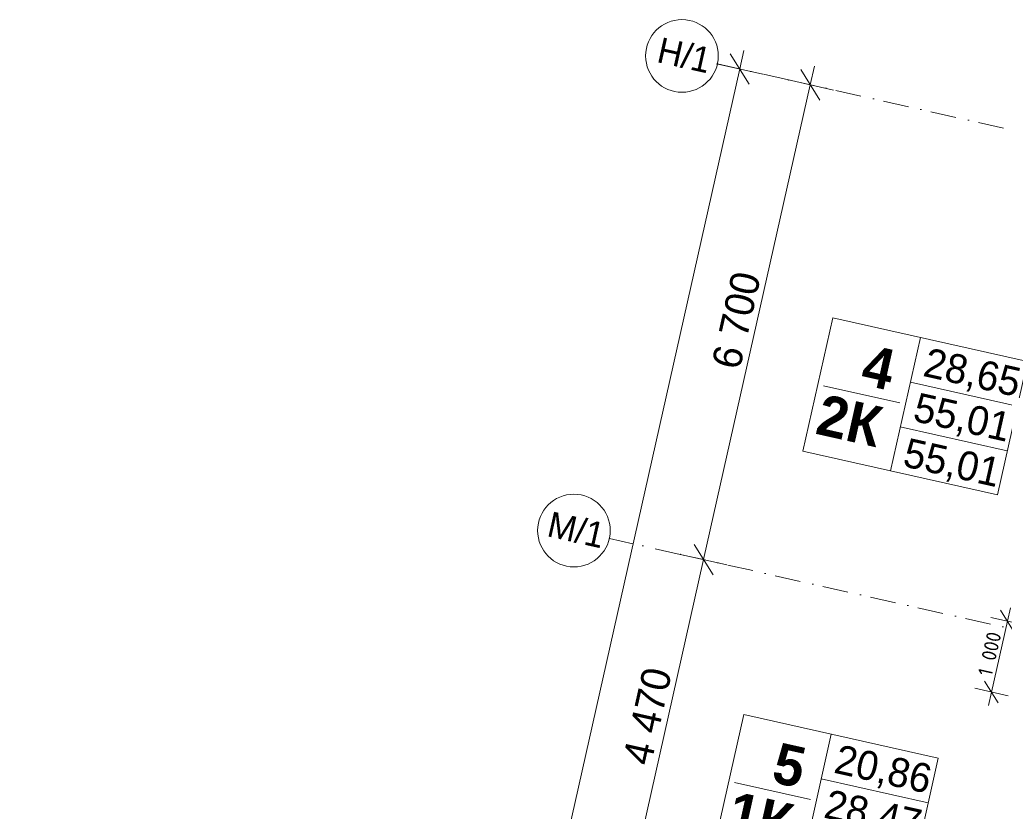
# Model space of a CAD drawing. Header units: millimetres. Extents: x -7213913 to -6930487, y 6129472 to 6354980.
# Tile 164 of 256: x -7212956 to -7199406, y 6194739 to 6205638. Entities that reach past the tile are written whole.
import ezdxf
from ezdxf.enums import TextEntityAlignment as Align

# ---------------------------------------------------------------- set-up
doc = ezdxf.new("R2010")
doc.units = ezdxf.units.MM
doc.header["$MEASUREMENT"] = 0
doc.linetypes.add('Штрихпунктирная', pattern=[670.277762, 352.777767, -176.388884, 0, -141.111112])
for name, color, linetype in [('S - квартира_маркер.АР', 7, 'Continuous'), ('АР-Чертеж-Оси_Осевые размеры.АР', 7, 'Continuous'), ('АР-Чертеж-Размеры.АР', 7, 'Continuous')]:
    doc.layers.add(name, color=color, linetype=linetype)
for name, color, linetype, lineweight in [('S - квартира_маркер.АР_Ном._пера__1', 7, 'Continuous', 0), ('АР-Чертеж-Оси_Осевые размеры.АР_Ном._пера__1', 7, 'Continuous', 0), ('АР-Чертеж-Оси_Осевые размеры.АР_Ном._пера__120', 7, 'Continuous', 0), ('АР-Чертеж-Размеры.АР_Ном._пера__1', 7, 'Continuous', 0)]:
    doc.layers.add(name, color=color, linetype=linetype, lineweight=lineweight)
doc.styles.add('РЎР“Р•РќР•Р\xa0Р\x98Р\xa0_РЎРўР\x98Р›Р¬_3', font='GOST_Common.ttf')
doc.styles.add('РЎР“Р•РќР•Р\xa0Р\x98Р\xa0_РЎРўР\x98Р›Р¬_5', font='GOTHIC.TTF')
doc.styles.add('РЎР“Р•РќР•Р\xa0Р\x98Р\xa0_РЎРўР\x98Р›Р¬_6', font='GOTHICB.TTF')
doc.dimstyles.new('СГЕНЕРИР_СТИЛЬ__1', dxfattribs={"dimtxt": 400, "dimasz": 332.5, "dimexe": 0.18, "dimexo": 0.0625, "dimgap": 0, "dimtad": 1, "dimdec": 0, "dimzin": 0, "dimdsep": 46, "dimtxsty": 'РЎР“Р•РќР•Р\xa0Р\x98Р\xa0_РЎРўР\x98Р›Р¬_5', "dimblk": 'ARROWHEAD_6', "dimblk1": 'ARROWHEAD_6', "dimblk2": 'ARROWHEAD_6', "dimcen": 0.09, "dimse1": 1, "dimse2": 1, "dimclrd": 7, "dimclre": 7, "dimclrt": 7, "dimazin": 0, "dimtfac": 1, "dimtdec": 4, "dimtmove": 0, "dimatfit": 3, "dimfxl": 1, "dimtolj": 1, "dimtzin": 0, "dimarcsym": 0})
doc.dimstyles.new('СГЕНЕРИР_СТИЛЬ__2', dxfattribs={"dimtxt": 400, "dimasz": 332.5, "dimexe": 0.18, "dimexo": 0.0625, "dimgap": 0, "dimtad": 1, "dimdec": 0, "dimzin": 0, "dimdsep": 46, "dimtxsty": 'РЎР“Р•РќР•Р\xa0Р\x98Р\xa0_РЎРўР\x98Р›Р¬_5', "dimblk": 'ARROWHEAD_6', "dimblk1": 'ARROWHEAD_6', "dimblk2": 'ARROWHEAD_6', "dimcen": 0.09, "dimse1": 1, "dimse2": 1, "dimclrd": 7, "dimclre": 7, "dimclrt": 7, "dimazin": 0, "dimtfac": 1, "dimtdec": 4, "dimtmove": 2, "dimatfit": 3, "dimfxl": 1, "dimtolj": 1, "dimtzin": 0, "dimarcsym": 0})
doc.dimstyles.new('СГЕНЕРИР_СТИЛЬ__5', dxfattribs={"dimtxt": 200, "dimasz": 237.5, "dimexe": 0.18, "dimexo": 0.0625, "dimgap": 0, "dimtad": 1, "dimdec": 0, "dimzin": 0, "dimdsep": 46, "dimtxsty": 'РЎР“Р•РќР•Р\xa0Р\x98Р\xa0_РЎРўР\x98Р›Р¬_3', "dimblk": 'ARROWHEAD_6', "dimblk1": 'ARROWHEAD_6', "dimblk2": 'ARROWHEAD_6', "dimcen": 0.09, "dimse1": 1, "dimse2": 1, "dimclrd": 7, "dimclre": 7, "dimclrt": 7, "dimazin": 0, "dimtfac": 1, "dimtdec": 4, "dimtmove": 0, "dimatfit": 3, "dimfxl": 1, "dimtolj": 1, "dimtzin": 0, "dimarcsym": 0})

# ---------------------------------------------------------------- blocks, each defined once
blk = doc.blocks.new('labelLabPP_FlatE34FrameRed3d[140]_1', base_point=(-7203041, 6195491))
at = {"layer": 'S - квартира_маркер.АР_Ном._пера__1', "color": 7, "linetype": 'Continuous', "lineweight": 0}
for p, q in [((-7202992, 6196071), (-7203404, 6194236)), ((-7202992, 6196071), (-7200316, 6195471)), ((-7201788, 6195801), (-7202200, 6193966)), ((-7200316, 6195471), (-7200729, 6193635)), ((-7203120, 6195136), (-7202072, 6194901)), ((-7201926, 6195186), (-7200454, 6194856)), ((-7202064, 6194571), (-7200593, 6194241)), ((-7203404, 6194236), (-7200729, 6193635))]:
    blk.add_line(p, q, dxfattribs=at)
at = {"layer": 'S - квартира_маркер.АР_Ном._пера__1', "color": 7, "lineweight": 0}
for tag, height, style, p in [('TS_FLATNUMBER', 560, 'РЎР“Р•РќР•Р\xa0Р\x98Р\xa0_РЎРўР\x98Р›Р¬_6', (-7201958, 6195283)), ('TS_POSTFIXNUMROOMS', 560, 'РЎР“Р•РќР•Р\xa0Р\x98Р\xa0_РЎРўР\x98Р›Р¬_6', (-7202133, 6194509)), ('TS_LIVING_ROOM_AREA', 400, 'РЎР“Р•РќР•Р\xa0Р\x98Р\xa0_РЎРўР\x98Р›Р¬_5', (-7200418, 6195176)), ('TS_WITHOUTBALK', 400, 'РЎР“Р•РќР•Р\xa0Р\x98Р\xa0_РЎРўР\x98Р›Р¬_5', (-7200557, 6194558)), ('TS_ALLSQUARE', 400, 'РЎР“Р•РќР•Р\xa0Р\x98Р\xa0_РЎРўР\x98Р›Р¬_5', (-7200697, 6193934))]:
    blk.add_attdef(tag, text='', height=height, rotation=347.3417, dxfattribs=dict(at, style=style)).set_placement(p, align=Align.MIDDLE_RIGHT)
blk = doc.blocks.new('labelLabPP_FlatE34FrameRed3d[141]_1', base_point=(-7201814, 6200953))
at = {"layer": 'S - квартира_маркер.АР_Ном._пера__1', "color": 7, "linetype": 'Continuous', "lineweight": 0}
for p, q in [((-7201765, 6201534), (-7202178, 6199698)), ((-7201765, 6201534), (-7199090, 6200933)), ((-7200561, 6201263), (-7200973, 6199428)), ((-7199090, 6200933), (-7199502, 6199097)), ((-7201893, 6200598), (-7200845, 6200363)), ((-7200699, 6200648), (-7199228, 6200318)), ((-7200837, 6200033), (-7199366, 6199703)), ((-7202178, 6199698), (-7199502, 6199097))]:
    blk.add_line(p, q, dxfattribs=at)
at = {"layer": 'S - квартира_маркер.АР_Ном._пера__1', "color": 7, "lineweight": 0}
for tag, height, style, p in [('TS_FLATNUMBER', 560, 'РЎР“Р•РќР•Р\xa0Р\x98Р\xa0_РЎРўР\x98Р›Р¬_6', (-7200731, 6200759)), ('TS_POSTFIXNUMROOMS', 560, 'РЎР“Р•РќР•Р\xa0Р\x98Р\xa0_РЎРўР\x98Р›Р¬_6', (-7200907, 6199978)), ('TS_LIVING_ROOM_AREA', 400, 'РЎР“Р•РќР•Р\xa0Р\x98Р\xa0_РЎРўР\x98Р›Р¬_5', (-7199191, 6200638)), ('TS_WITHOUTBALK', 400, 'РЎР“Р•РќР•Р\xa0Р\x98Р\xa0_РЎРўР\x98Р›Р¬_5', (-7199330, 6200020)), ('TS_ALLSQUARE', 400, 'РЎР“Р•РќР•Р\xa0Р\x98Р\xa0_РЎРўР\x98Р›Р¬_5', (-7199470, 6199396))]:
    blk.add_attdef(tag, text='', height=height, rotation=347.3417, dxfattribs=dict(at, style=style)).set_placement(p, align=Align.MIDDLE_RIGHT)
blk = doc.blocks.new('*D874', base_point=(-6566190, 6562678))
at = {"layer": 'АР-Чертеж-Оси_Осевые размеры.АР_Ном._пера__1', "color": 7, "linetype": 'Continuous', "lineweight": 0, "transparency": 16777216}
for p, q in [((-7204523, 6193843), (-7203544, 6198204)), ((-7204656, 6194052), (-7204391, 6193634)), ((-7204203, 6193771), (-7204844, 6193915)), ((-7205367, 6190087), (-7204523, 6193843)), ((-7205499, 6190296), (-7205235, 6189877))]:
    blk.add_line(p, q, dxfattribs=at)
at = {"layer": 'АР-Чертеж-Оси_Осевые размеры.АР_Ном._пера__1', "color": 7, "lineweight": 0, "transparency": 16777216, "insert": (-7205178, 6191295), "char_height": 400, "attachment_point": 7, "rotation": 77.3417, "style": 'РЎР“Р•РќР•Р\xa0Р\x98Р\xa0_РЎРўР\x98Р›Р¬_5'}
blk.add_mtext('\\A1;{\\pql;\\fCentury Gothic|b0|i0|c204|p0;\\W1.000000;3\xa0850}', dxfattribs=at)
blk = doc.blocks.new('ARROWHEAD_6')
at = {"color": 0, "linetype": 'Continuous', "lineweight": 0}
for p, q in [((-0.5, -0.5), (0.5, 0.5)), ((0, 0), (-1, 0))]:
    blk.add_line(p, q, dxfattribs=at)
blk = doc.blocks.new('*D875', base_point=(-6566190, 6562678))
at = {"layer": 'АР-Чертеж-Оси_Осевые размеры.АР_Ном._пера__1', "color": 7, "linetype": 'Continuous', "lineweight": 0, "transparency": 16777216}
for p, q in [((-7203544, 6198204), (-7202076, 6204741)), ((-7203676, 6198413), (-7203411, 6197995)), ((-7203224, 6198132), (-7203864, 6198276)), ((-7204523, 6193843), (-7203544, 6198204)), ((-7204656, 6194052), (-7204391, 6193634))]:
    blk.add_line(p, q, dxfattribs=at)
at = {"layer": 'АР-Чертеж-Оси_Осевые размеры.АР_Ном._пера__1', "color": 7, "lineweight": 0, "transparency": 16777216, "insert": (-7204266, 6195353), "char_height": 400, "attachment_point": 7, "rotation": 77.3417, "style": 'РЎР“Р•РќР•Р\xa0Р\x98Р\xa0_РЎРўР\x98Р›Р¬_5'}
blk.add_mtext('\\A1;{\\pql;\\fCentury Gothic|b0|i0|c204|p0;\\W1.000000;4\xa0470}', dxfattribs=at)
blk = doc.blocks.new('*D876', base_point=(-6566190, 6562678))
at = {"layer": 'АР-Чертеж-Оси_Осевые размеры.АР_Ном._пера__1', "color": 7, "linetype": 'Continuous', "lineweight": 0, "transparency": 16777216}
for p, q in [((-7202076, 6204741), (-7202018, 6204998)), ((-7201943, 6204532), (-7202208, 6204950)), ((-7203544, 6198204), (-7202076, 6204741)), ((-7201756, 6204669), (-7202396, 6204813)), ((-7203676, 6198413), (-7203411, 6197995))]:
    blk.add_line(p, q, dxfattribs=at)
at = {"layer": 'АР-Чертеж-Оси_Осевые размеры.АР_Ном._пера__1', "color": 7, "lineweight": 0, "transparency": 16777216, "insert": (-7203042, 6200803), "char_height": 400, "attachment_point": 7, "rotation": 77.3417, "style": 'РЎР“Р•РќР•Р\xa0Р\x98Р\xa0_РЎРўР\x98Р›Р¬_5'}
blk.add_mtext('\\A1;{\\pql;\\fCentury Gothic|b0|i0|c204|p0;\\W1.000000;6\xa0700}', dxfattribs=at)
blk = doc.blocks.new('*D877', base_point=(-6566190, 6562678))
at = {"layer": 'АР-Чертеж-Оси_Осевые размеры.АР_Ном._пера__1', "color": 7, "linetype": 'Continuous', "lineweight": 0, "transparency": 16777216}
for p, q in [((-7202915, 6204750), (-7203179, 6205169)), ((-7202989, 6205216), (-7203047, 6204960)), ((-7203367, 6205031), (-7202727, 6204888)), ((-7203047, 6204960), (-7212636, 6162263)), ((-7212769, 6162472), (-7212504, 6162054)), ((-7212956, 6162335), (-7212316, 6162191)), ((-7212636, 6162263), (-7212694, 6162007))]:
    blk.add_line(p, q, dxfattribs=at)
at = {"layer": 'АР-Чертеж-Оси_Осевые размеры.АР_Ном._пера__1', "color": 7, "lineweight": 0, "transparency": 16777216, "insert": (-7207709, 6184565), "char_height": 400, "attachment_point": 7, "rotation": 77.3417, "style": 'РЎР“Р•РќР•Р\xa0Р\x98Р\xa0_РЎРўР\x98Р›Р¬_5'}
blk.add_mtext('\\A1;{\\pql;\\fCentury Gothic|b0|i0|c204|p0;\\W1.000000;43\xa0760}', dxfattribs=at)
blk = doc.blocks.new('*D920', base_point=(-6566190, 6562678))
at = {"layer": 'АР-Чертеж-Размеры.АР_Ном._пера__1', "color": 7, "linetype": 'Continuous', "lineweight": 0, "transparency": 16777216}
for p, q in [((-7199363, 6197357), (-7199322, 6197540)), ((-7199134, 6197306), (-7199592, 6197409)), ((-7199268, 6197208), (-7199457, 6197507)), ((-7199582, 6196381), (-7199363, 6197357)), ((-7199677, 6196531), (-7199488, 6196232)), ((-7199353, 6196330), (-7199811, 6196433)), ((-7199623, 6196198), (-7199582, 6196381))]:
    blk.add_line(p, q, dxfattribs=at)
at = {"layer": 'АР-Чертеж-Размеры.АР_Ном._пера__1', "color": 7, "lineweight": 0, "transparency": 16777216, "insert": (-7199577, 6196588), "char_height": 200, "attachment_point": 7, "rotation": 77.3417, "style": 'РЎР“Р•РќР•Р\xa0Р\x98Р\xa0_РЎРўР\x98Р›Р¬_3'}
blk.add_mtext('\\A1;{\\pql;\\fGOST Common|b0|i0|c204|p0;\\W1.000000;1\xa0000}', dxfattribs=at)
blk = doc.blocks.new('Стандартный Маркер Сетки[161]_1', base_point=(-7203354, 6205028))
at = {"layer": 'АР-Чертеж-Оси_Осевые размеры.АР_Ном._пера__120', "color": 7, "linetype": 'Штрихпунктирная', "lineweight": 0}
for q in [(-7203354, 6205028), (-7178259, 6199392)]:
    blk.add_line((-7202378, 6204809), q, dxfattribs=at)
at = {"layer": 'АР-Чертеж-Оси_Осевые размеры.АР_Ном._пера__120', "color": 7, "linetype": 'Continuous', "lineweight": 0}
blk.add_circle((-7203842, 6205138), 500, dxfattribs=at)
at = {"layer": 'АР-Чертеж-Оси_Осевые размеры.АР_Ном._пера__120', "color": 7, "linetype": 'Штрихпунктирная', "lineweight": 0}
blk.add_point((-7202378, 6204809), dxfattribs=at)
blk.add_point((-7202378, 6204809), dxfattribs=at)
at = {"layer": 'АР-Чертеж-Оси_Осевые размеры.АР_Ном._пера__120', "color": 7, "lineweight": 0, "style": 'РЎР“Р•РќР•Р\xa0Р\x98Р\xa0_РЎРўР\x98Р›Р¬_5'}
blk.add_attdef('AC_MarkerText_1', text='', height=350, rotation=347.3417, dxfattribs=at).set_placement((-7203772, 6205319), align=Align.TOP_CENTER)
blk = doc.blocks.new('Стандартный Маркер Сетки[162]_1', base_point=(-7204842, 6198496))
at = {"layer": 'АР-Чертеж-Оси_Осевые размеры.АР_Ном._пера__120', "color": 7, "linetype": 'Штрихпунктирная', "lineweight": 0}
for q in [(-7204842, 6198496), (-7179747, 6192860)]:
    blk.add_line((-7203866, 6198277), q, dxfattribs=at)
at = {"layer": 'АР-Чертеж-Оси_Осевые размеры.АР_Ном._пера__120', "color": 7, "linetype": 'Continuous', "lineweight": 0}
blk.add_circle((-7205329, 6198605), 500, dxfattribs=at)
at = {"layer": 'АР-Чертеж-Оси_Осевые размеры.АР_Ном._пера__120', "color": 7, "linetype": 'Штрихпунктирная', "lineweight": 0}
blk.add_point((-7203866, 6198277), dxfattribs=at)
blk.add_point((-7203866, 6198277), dxfattribs=at)
at = {"layer": 'АР-Чертеж-Оси_Осевые размеры.АР_Ном._пера__120', "color": 7, "lineweight": 0, "style": 'РЎР“Р•РќР•Р\xa0Р\x98Р\xa0_РЎРўР\x98Р›Р¬_5'}
blk.add_attdef('AC_MarkerText_1', text='', height=350, rotation=347.3417, dxfattribs=at).set_placement((-7205259, 6198786), align=Align.TOP_CENTER)
blk = doc.blocks.new('Стандартный Маркер Сетки[209]_1', base_point=(-7203354, 6205028))
at = {"layer": 'АР-Чертеж-Оси_Осевые размеры.АР_Ном._пера__120', "color": 7, "linetype": 'Штрихпунктирная', "lineweight": 0}
for q in [(-7203354, 6205028), (-7178259, 6199392)]:
    blk.add_line((-7202378, 6204809), q, dxfattribs=at)
at = {"layer": 'АР-Чертеж-Оси_Осевые размеры.АР_Ном._пера__120', "color": 7, "linetype": 'Continuous', "lineweight": 0}
blk.add_circle((-7203842, 6205138), 500, dxfattribs=at)
at = {"layer": 'АР-Чертеж-Оси_Осевые размеры.АР_Ном._пера__120', "color": 7, "linetype": 'Штрихпунктирная', "lineweight": 0}
blk.add_point((-7202378, 6204809), dxfattribs=at)
blk.add_point((-7202378, 6204809), dxfattribs=at)
at = {"layer": 'АР-Чертеж-Оси_Осевые размеры.АР_Ном._пера__120', "color": 7, "lineweight": 0, "style": 'РЎР“Р•РќР•Р\xa0Р\x98Р\xa0_РЎРўР\x98Р›Р¬_5'}
blk.add_attdef('AC_MarkerText_1', text='', height=350, rotation=347.3417, dxfattribs=at).set_placement((-7203772, 6205319), align=Align.TOP_CENTER)
blk = doc.blocks.new('Стандартный Маркер Сетки[210]_1', base_point=(-7204842, 6198496))
at = {"layer": 'АР-Чертеж-Оси_Осевые размеры.АР_Ном._пера__120', "color": 7, "linetype": 'Штрихпунктирная', "lineweight": 0}
for q in [(-7204842, 6198496), (-7179747, 6192860)]:
    blk.add_line((-7203866, 6198277), q, dxfattribs=at)
at = {"layer": 'АР-Чертеж-Оси_Осевые размеры.АР_Ном._пера__120', "color": 7, "linetype": 'Continuous', "lineweight": 0}
blk.add_circle((-7205329, 6198605), 500, dxfattribs=at)
at = {"layer": 'АР-Чертеж-Оси_Осевые размеры.АР_Ном._пера__120', "color": 7, "linetype": 'Штрихпунктирная', "lineweight": 0}
blk.add_point((-7203866, 6198277), dxfattribs=at)
blk.add_point((-7203866, 6198277), dxfattribs=at)
at = {"layer": 'АР-Чертеж-Оси_Осевые размеры.АР_Ном._пера__120', "color": 7, "lineweight": 0, "style": 'РЎР“Р•РќР•Р\xa0Р\x98Р\xa0_РЎРўР\x98Р›Р¬_5'}
blk.add_attdef('AC_MarkerText_1', text='', height=350, rotation=347.3417, dxfattribs=at).set_placement((-7205259, 6198786), align=Align.TOP_CENTER)

msp = doc.modelspace()

# ---------------------------------------------------------------- block references
at = {"layer": 'S - квартира_маркер.АР', "color": 104, "linetype": 'Continuous', "lineweight": 15, "true_color": 0x029e21}
for name, p, values in [('labelLabPP_FlatE34FrameRed3d[141]_1', (-7201813.7, 6200953.1), {'TS_POSTFIXNUMROOMS': '2К ', 'TS_FLATNUMBER': ' 4 ', 'TS_LIVING_ROOM_AREA': '28,65', 'TS_WITHOUTBALK': '55,01', 'TS_ALLSQUARE': '55,01'}), ('labelLabPP_FlatE34FrameRed3d[140]_1', (-7203040.5, 6195491), {'TS_POSTFIXNUMROOMS': '1К ', 'TS_FLATNUMBER': ' 5 ', 'TS_LIVING_ROOM_AREA': '20,86', 'TS_WITHOUTBALK': '28,47', 'TS_ALLSQUARE': '28,47'})]:
    msp.add_blockref(name, p, dxfattribs=at).add_auto_attribs(values)
at = {"layer": 'АР-Чертеж-Оси_Осевые размеры.АР', "color": 8, "linetype": 'Continuous', "lineweight": 15}
for name, p, values in [('Стандартный Маркер Сетки[161]_1', (-7203353.8, 6205028.5), {'AC_MarkerText_1': 'Н/1'}), ('Стандартный Маркер Сетки[209]_1', (-7203353.8, 6205028.5), {'AC_MarkerText_1': 'Н/1'}), ('Стандартный Маркер Сетки[162]_1', (-7204841.5, 6198495.8), {'AC_MarkerText_1': 'М/1'}), ('Стандартный Маркер Сетки[210]_1', (-7204841.5, 6198495.8), {'AC_MarkerText_1': 'М/1'})]:
    msp.add_blockref(name, p, dxfattribs=at).add_auto_attribs(values)

# ---------------------------------------------------------------- dimensions: what is measured, and where the dimension line sits
at = {"layer": 'АР-Чертеж-Оси_Осевые размеры.АР', "color": 7, "linetype": 'Continuous', "lineweight": 0}
for base, p1, p2, angle, dimstyle, picture, middle in [((-7212636.3, 6162263.2), (-7203353.8, 6205028.5), (-7212924.8, 6162328), 257.34172, 'СГЕНЕРИР_СТИЛЬ__2', '*D877', (-7207720.9, 6185426.5)), ((-7202075.7, 6204741.4), (-7204841.5, 6198495.8), (-7203841.7, 6205138), 77.34172, 'СГЕНЕРИР_СТИЛЬ__1', '*D876', (-7203087, 6201515.9)), ((-7203543.8, 6198204.4), (-7205799.7, 6194129.6), (-7204841.5, 6198495.8), 77.34172, 'СГЕНЕРИР_СТИЛЬ__1', '*D875', (-7204310.9, 6196066.7)), ((-7204523.4, 6193843), (-7206672, 6190379.6), (-7205799.7, 6194129.6), 77.34172, 'СГЕНЕРИР_СТИЛЬ__1', '*D874', (-7205222.5, 6192007.8))]:
    dim = msp.add_linear_dim(base=base, p1=p1, p2=p2, angle=angle, dimstyle=dimstyle, dxfattribs=at)
    dim.commit()
    dim.dimension.update_dxf_attribs({"geometry": picture, "text_midpoint": middle, "dimtype": 160, "text_rotation": 77.34172})
at = {"layer": 'АР-Чертеж-Размеры.АР', "color": 7, "linetype": 'Continuous', "lineweight": 0}
dim = msp.add_linear_dim(base=(-7199362.9, 6197357.4), p1=(-7199582.1, 6196381.3), p2=(-7199362.9, 6197357.4), angle=77.34172, dimstyle='СГЕНЕРИР_СТИЛЬ__5', dxfattribs=at)
dim.commit()
dim.dimension.update_dxf_attribs({"geometry": '*D920', "text_midpoint": (-7199599.2, 6196944.3), "dimtype": 160, "text_rotation": 77.34172})

doc.saveas('drawing.dxf')
